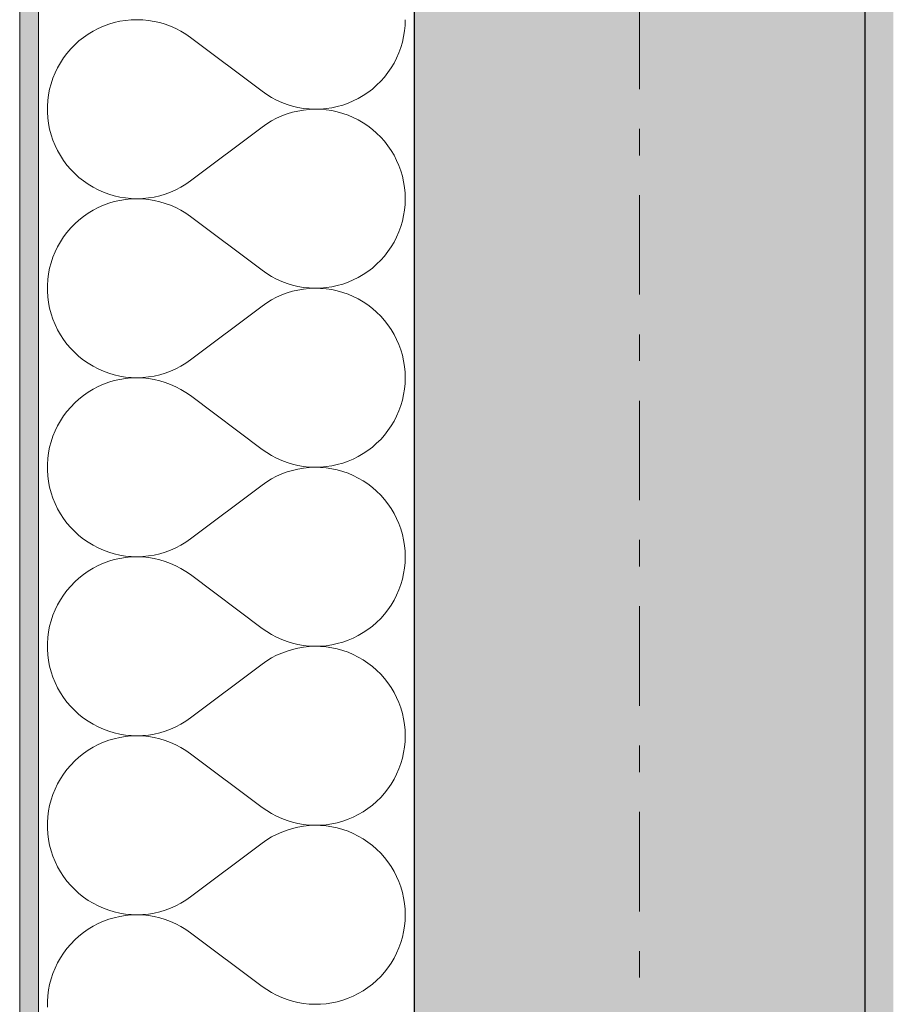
# Model space of a CAD drawing. Extents: x 100 to 2982, y 37 to 2050.
# Tile 33 of 135: x 620 to 666, y 1027 to 1079. Entities that reach past the tile are written whole.
import ezdxf
from ezdxf.xclip import XClip

# ---------------------------------------------------------------- set-up
doc = ezdxf.new("R2010")
doc.units = 0
doc.header["$MEASUREMENT"] = 0
doc.header["$XCLIPFRAME"] = 0
doc.linetypes.add('Przerywana podwójnie', pattern=[54.680554, 26.458333, -10.583333, 7.055556, -10.583333])
for name, color, linetype in [('410-K Osie', 7, 'Continuous'), ('420-K Ściany', 7, 'Continuous'), ('820-G Rysunki Obrazki', 7, 'Continuous')]:
    doc.layers.add(name, color=color, linetype=linetype)
pattern_1 = [(0, (-18316.349, -206.5255), (0, 8.660254), [0, -5]), (0, (-18313.849, -202.195), (0, 8.660254), [0, -5])]

# ---------------------------------------------------------------- blocks, each defined once
blk = doc.blocks.new('*X17')
at = {"layer": '420-K Ściany', "color": 174, "linetype": 'Continuous', "lineweight": 5, "ltscale": 0.2}
for p, q in [((625.137, 1079.102), (624.839, 1079.035)), ((625.438, 1079.151), (625.137, 1079.102)), ((625.743, 1079.179), (625.438, 1079.151)), ((626.048, 1079.189), (625.743, 1079.179)), ((626.353, 1079.178), (626.048, 1079.189)), ((626.658, 1079.149), (626.353, 1079.178)), ((626.959, 1079.099), (626.658, 1079.149)), ((627.257, 1079.031), (626.959, 1079.099)), ((640.316, 1078.888), (640.326, 1079.189)), ((623.708, 1078.579), (623.446, 1078.421)), ((623.979, 1078.72), (623.708, 1078.579)), ((624.259, 1078.843), (623.979, 1078.72)), ((624.546, 1078.948), (624.259, 1078.843)), ((624.839, 1079.035), (624.546, 1078.948)), ((627.55, 1078.943), (627.257, 1079.031)), ((627.836, 1078.837), (627.55, 1078.943)), ((628.115, 1078.713), (627.836, 1078.837)), ((628.386, 1078.571), (628.115, 1078.713)), ((628.647, 1078.412), (628.386, 1078.571)), ((640.24, 1078.29), (640.288, 1078.588)), ((640.288, 1078.588), (640.316, 1078.888)), ((622.957, 1078.056), (622.73, 1077.85)), ((623.196, 1078.246), (622.957, 1078.056)), ((623.446, 1078.421), (623.196, 1078.246)), ((628.897, 1078.236), (628.647, 1078.412)), ((628.897, 1078.236), (632.707, 1075.379)), ((640.174, 1077.997), (640.24, 1078.29)), ((622.517, 1077.631), (622.319, 1077.399)), ((622.73, 1077.85), (622.517, 1077.631)), ((639.987, 1077.424), (640.089, 1077.707)), ((640.089, 1077.707), (640.174, 1077.997)), ((622.136, 1077.154), (621.969, 1076.898)), ((622.319, 1077.399), (622.136, 1077.154)), ((639.729, 1076.88), (639.866, 1077.148)), ((639.866, 1077.148), (639.987, 1077.424)), ((621.819, 1076.632), (621.687, 1076.356)), ((621.969, 1076.898), (621.819, 1076.632)), ((639.404, 1076.373), (639.574, 1076.622)), ((639.574, 1076.622), (639.729, 1076.88)), ((621.572, 1076.073), (621.475, 1075.783)), ((621.687, 1076.356), (621.572, 1076.073)), ((638.804, 1075.699), (639.018, 1075.911)), ((639.018, 1075.911), (639.218, 1076.136)), ((639.218, 1076.136), (639.404, 1076.373)), ((621.398, 1075.488), (621.339, 1075.188)), ((621.475, 1075.783), (621.398, 1075.488)), ((638.338, 1075.318), (638.577, 1075.501)), ((638.577, 1075.501), (638.804, 1075.699)), ((621.3, 1074.885), (621.281, 1074.58)), ((621.339, 1075.188), (621.3, 1074.885)), ((632.707, 1075.379), (632.953, 1075.206)), ((632.953, 1075.206), (633.21, 1075.049)), ((633.21, 1075.049), (633.477, 1074.909)), ((633.477, 1074.909), (633.752, 1074.785)), ((637.28, 1074.747), (637.558, 1074.864)), ((637.558, 1074.864), (637.827, 1074.999)), ((637.827, 1074.999), (638.087, 1075.151)), ((638.087, 1075.151), (638.338, 1075.318)), ((621.281, 1074.58), (621.281, 1074.274)), ((633.752, 1074.785), (634.034, 1074.679)), ((634.034, 1074.679), (634.322, 1074.592)), ((634.322, 1074.592), (634.615, 1074.522)), ((634.615, 1074.522), (634.912, 1074.472)), ((634.912, 1074.382), (634.615, 1074.331)), ((634.912, 1074.472), (635.211, 1074.44)), ((635.211, 1074.414), (634.912, 1074.382)), ((635.211, 1074.44), (635.512, 1074.427)), ((635.512, 1074.427), (635.211, 1074.414)), ((635.512, 1074.427), (635.813, 1074.433)), ((635.813, 1074.42), (635.512, 1074.427)), ((635.813, 1074.433), (636.114, 1074.459)), ((636.114, 1074.395), (635.813, 1074.42)), ((636.114, 1074.459), (636.411, 1074.503)), ((636.411, 1074.351), (636.114, 1074.395)), ((636.411, 1074.503), (636.706, 1074.566)), ((636.706, 1074.288), (636.411, 1074.351)), ((636.706, 1074.566), (636.996, 1074.647)), ((636.996, 1074.647), (637.28, 1074.747)), ((621.281, 1074.274), (621.3, 1073.969)), ((621.3, 1073.969), (621.339, 1073.666)), ((633.477, 1073.945), (633.21, 1073.805)), ((633.752, 1074.069), (633.477, 1073.945)), ((634.034, 1074.174), (633.752, 1074.069)), ((634.322, 1074.262), (634.034, 1074.174)), ((634.615, 1074.331), (634.322, 1074.262)), ((636.996, 1074.206), (636.706, 1074.288)), ((637.28, 1074.107), (636.996, 1074.206)), ((637.558, 1073.989), (637.28, 1074.107)), ((637.827, 1073.855), (637.558, 1073.989)), ((638.087, 1073.703), (637.827, 1073.855)), ((621.339, 1073.666), (621.398, 1073.366)), ((621.398, 1073.366), (621.475, 1073.071)), ((628.897, 1070.617), (632.707, 1073.474)), ((632.953, 1073.648), (632.707, 1073.474)), ((633.21, 1073.805), (632.953, 1073.648)), ((638.338, 1073.536), (638.087, 1073.703)), ((638.577, 1073.352), (638.338, 1073.536)), ((638.804, 1073.155), (638.577, 1073.352)), ((621.475, 1073.071), (621.572, 1072.781)), ((621.572, 1072.781), (621.687, 1072.497)), ((639.018, 1072.943), (638.804, 1073.155)), ((639.218, 1072.718), (639.018, 1072.943)), ((621.687, 1072.497), (621.819, 1072.222)), ((639.404, 1072.481), (639.218, 1072.718)), ((639.574, 1072.232), (639.404, 1072.481)), ((621.819, 1072.222), (621.969, 1071.956)), ((621.969, 1071.956), (622.136, 1071.7)), ((639.729, 1071.974), (639.574, 1072.232)), ((639.866, 1071.706), (639.729, 1071.974)), ((622.136, 1071.7), (622.319, 1071.455)), ((622.319, 1071.455), (622.517, 1071.223)), ((622.517, 1071.223), (622.73, 1071.003)), ((639.987, 1071.429), (639.866, 1071.706)), ((640.089, 1071.146), (639.987, 1071.429)), ((622.73, 1071.003), (622.957, 1070.798)), ((622.957, 1070.798), (623.196, 1070.608)), ((640.174, 1070.857), (640.089, 1071.146)), ((640.24, 1070.563), (640.174, 1070.857)), ((623.196, 1070.608), (623.446, 1070.433)), ((623.446, 1070.433), (623.708, 1070.275)), ((623.708, 1070.275), (623.979, 1070.134)), ((628.115, 1070.141), (628.386, 1070.283)), ((628.386, 1070.283), (628.647, 1070.442)), ((628.647, 1070.442), (628.897, 1070.617)), ((640.288, 1070.266), (640.24, 1070.563)), ((640.316, 1069.966), (640.288, 1070.266)), ((623.979, 1070.134), (624.259, 1070.011)), ((624.259, 1070.011), (624.546, 1069.906)), ((624.546, 1069.906), (624.839, 1069.819)), ((624.839, 1069.819), (625.137, 1069.751)), ((625.137, 1069.751), (625.438, 1069.703)), ((625.438, 1069.627), (625.137, 1069.578)), ((625.438, 1069.703), (625.743, 1069.674)), ((625.743, 1069.656), (625.438, 1069.627)), ((625.743, 1069.674), (626.048, 1069.665)), ((626.048, 1069.665), (625.743, 1069.656)), ((626.048, 1069.665), (626.353, 1069.675)), ((626.353, 1069.655), (626.048, 1069.665)), ((626.353, 1069.675), (626.658, 1069.705)), ((626.658, 1069.625), (626.353, 1069.655)), ((626.658, 1069.705), (626.959, 1069.755)), ((626.959, 1069.575), (626.658, 1069.625)), ((626.959, 1069.755), (627.257, 1069.823)), ((627.257, 1069.823), (627.55, 1069.911)), ((627.55, 1069.911), (627.836, 1070.017)), ((627.836, 1070.017), (628.115, 1070.141)), ((640.326, 1069.665), (640.316, 1069.966)), ((640.316, 1069.364), (640.326, 1069.665)), ((623.979, 1069.196), (623.708, 1069.055)), ((624.259, 1069.319), (623.979, 1069.196)), ((624.546, 1069.424), (624.259, 1069.319)), ((624.839, 1069.511), (624.546, 1069.424)), ((625.137, 1069.578), (624.839, 1069.511)), ((627.257, 1069.507), (626.959, 1069.575)), ((627.55, 1069.419), (627.257, 1069.507)), ((627.836, 1069.313), (627.55, 1069.419)), ((628.115, 1069.189), (627.836, 1069.313)), ((628.386, 1069.047), (628.115, 1069.189)), ((640.288, 1069.064), (640.316, 1069.364)), ((623.196, 1068.722), (622.957, 1068.532)), ((623.446, 1068.897), (623.196, 1068.722)), ((623.708, 1069.055), (623.446, 1068.897)), ((628.647, 1068.888), (628.386, 1069.047)), ((628.897, 1068.713), (628.647, 1068.888)), ((628.897, 1068.713), (632.707, 1065.855)), ((640.174, 1068.473), (640.24, 1068.767)), ((640.24, 1068.767), (640.288, 1069.064)), ((622.517, 1068.107), (622.319, 1067.875)), ((622.73, 1068.327), (622.517, 1068.107)), ((622.957, 1068.532), (622.73, 1068.327)), ((639.987, 1067.9), (640.089, 1068.184)), ((640.089, 1068.184), (640.174, 1068.473)), ((622.136, 1067.63), (621.969, 1067.374)), ((622.319, 1067.875), (622.136, 1067.63)), ((639.729, 1067.356), (639.866, 1067.624)), ((639.866, 1067.624), (639.987, 1067.9)), ((621.819, 1067.108), (621.687, 1066.833)), ((621.969, 1067.374), (621.819, 1067.108)), ((639.404, 1066.849), (639.574, 1067.098)), ((639.574, 1067.098), (639.729, 1067.356)), ((621.572, 1066.549), (621.475, 1066.259)), ((621.687, 1066.833), (621.572, 1066.549)), ((639.018, 1066.387), (639.218, 1066.612)), ((639.218, 1066.612), (639.404, 1066.849)), ((621.398, 1065.964), (621.339, 1065.664)), ((621.475, 1066.259), (621.398, 1065.964)), ((638.338, 1065.794), (638.577, 1065.977)), ((638.577, 1065.977), (638.804, 1066.175)), ((638.804, 1066.175), (639.018, 1066.387)), ((621.339, 1065.664), (621.3, 1065.361)), ((632.707, 1065.855), (632.953, 1065.682)), ((632.953, 1065.682), (633.21, 1065.525)), ((633.21, 1065.525), (633.477, 1065.385)), ((637.558, 1065.341), (637.827, 1065.475)), ((637.827, 1065.475), (638.087, 1065.627)), ((638.087, 1065.627), (638.338, 1065.794)), ((621.3, 1065.361), (621.281, 1065.056)), ((621.281, 1065.056), (621.281, 1064.75)), ((633.477, 1065.385), (633.752, 1065.261)), ((633.752, 1065.261), (634.034, 1065.156)), ((634.034, 1065.156), (634.322, 1065.068)), ((634.322, 1065.068), (634.615, 1064.999)), ((634.615, 1064.999), (634.912, 1064.948)), ((634.912, 1064.948), (635.211, 1064.916)), ((635.211, 1064.916), (635.512, 1064.903)), ((635.512, 1064.903), (635.813, 1064.91)), ((635.813, 1064.91), (636.114, 1064.935)), ((636.114, 1064.935), (636.411, 1064.979)), ((636.411, 1064.979), (636.706, 1065.042)), ((636.706, 1065.042), (636.996, 1065.124)), ((636.996, 1065.124), (637.28, 1065.223)), ((637.28, 1065.223), (637.558, 1065.341)), ((621.281, 1064.75), (621.3, 1064.445)), ((621.3, 1064.445), (621.339, 1064.142)), ((633.477, 1064.421), (633.21, 1064.281)), ((633.752, 1064.545), (633.477, 1064.421)), ((634.034, 1064.65), (633.752, 1064.545)), ((634.322, 1064.738), (634.034, 1064.65)), ((634.615, 1064.808), (634.322, 1064.738)), ((634.912, 1064.858), (634.615, 1064.808)), ((635.211, 1064.89), (634.912, 1064.858)), ((635.512, 1064.903), (635.211, 1064.89)), ((635.813, 1064.897), (635.512, 1064.903)), ((636.114, 1064.871), (635.813, 1064.897)), ((636.411, 1064.827), (636.114, 1064.871)), ((636.706, 1064.764), (636.411, 1064.827)), ((636.996, 1064.683), (636.706, 1064.764)), ((637.28, 1064.583), (636.996, 1064.683)), ((637.558, 1064.466), (637.28, 1064.583)), ((637.827, 1064.331), (637.558, 1064.466)), ((621.339, 1064.142), (621.398, 1063.842)), ((628.897, 1061.094), (632.707, 1063.951)), ((632.953, 1064.124), (632.707, 1063.951)), ((633.21, 1064.281), (632.953, 1064.124)), ((638.087, 1064.179), (637.827, 1064.331)), ((638.338, 1064.012), (638.087, 1064.179)), ((638.577, 1063.829), (638.338, 1064.012)), ((621.398, 1063.842), (621.475, 1063.547)), ((621.475, 1063.547), (621.572, 1063.257)), ((638.804, 1063.631), (638.577, 1063.829)), ((639.018, 1063.419), (638.804, 1063.631)), ((639.218, 1063.194), (639.018, 1063.419)), ((621.572, 1063.257), (621.687, 1062.974)), ((621.687, 1062.974), (621.819, 1062.698)), ((639.404, 1062.957), (639.218, 1063.194)), ((639.574, 1062.708), (639.404, 1062.957)), ((621.819, 1062.698), (621.969, 1062.432)), ((621.969, 1062.432), (622.136, 1062.176)), ((639.729, 1062.45), (639.574, 1062.708)), ((639.866, 1062.182), (639.729, 1062.45)), ((622.136, 1062.176), (622.319, 1061.931)), ((622.319, 1061.931), (622.517, 1061.699)), ((639.987, 1061.906), (639.866, 1062.182)), ((640.089, 1061.622), (639.987, 1061.906)), ((622.517, 1061.699), (622.73, 1061.48)), ((622.73, 1061.48), (622.957, 1061.274)), ((622.957, 1061.274), (623.196, 1061.084)), ((640.174, 1061.333), (640.089, 1061.622)), ((640.24, 1061.04), (640.174, 1061.333)), ((623.196, 1061.084), (623.446, 1060.909)), ((623.446, 1060.909), (623.708, 1060.751)), ((623.708, 1060.751), (623.979, 1060.61)), ((628.115, 1060.617), (628.386, 1060.759)), ((628.386, 1060.759), (628.647, 1060.918)), ((628.647, 1060.918), (628.897, 1061.094)), ((640.288, 1060.742), (640.24, 1061.04)), ((640.316, 1060.442), (640.288, 1060.742)), ((623.979, 1060.61), (624.259, 1060.487)), ((624.259, 1060.487), (624.546, 1060.382)), ((624.546, 1060.382), (624.839, 1060.295)), ((624.839, 1060.295), (625.137, 1060.228)), ((625.137, 1060.228), (625.438, 1060.179)), ((626.658, 1060.181), (626.959, 1060.231)), ((626.959, 1060.231), (627.257, 1060.299)), ((627.257, 1060.299), (627.55, 1060.387)), ((627.55, 1060.387), (627.836, 1060.493)), ((627.836, 1060.493), (628.115, 1060.617)), ((640.326, 1060.141), (640.316, 1060.442)), ((623.979, 1059.672), (623.708, 1059.531)), ((624.259, 1059.795), (623.979, 1059.672)), ((624.546, 1059.901), (624.259, 1059.795)), ((624.839, 1059.987), (624.546, 1059.901)), ((625.137, 1060.055), (624.839, 1059.987)), ((625.438, 1060.103), (625.137, 1060.055)), ((625.438, 1060.179), (625.743, 1060.15)), ((625.743, 1060.132), (625.438, 1060.103)), ((625.743, 1060.15), (626.048, 1060.141)), ((626.048, 1060.141), (625.743, 1060.132)), ((626.048, 1060.141), (626.353, 1060.151)), ((626.353, 1060.131), (626.048, 1060.141)), ((626.353, 1060.151), (626.658, 1060.181)), ((626.658, 1060.101), (626.353, 1060.131)), ((626.959, 1060.052), (626.658, 1060.101)), ((627.257, 1059.983), (626.959, 1060.052)), ((627.55, 1059.896), (627.257, 1059.983)), ((627.836, 1059.789), (627.55, 1059.896)), ((628.115, 1059.665), (627.836, 1059.789)), ((640.288, 1059.54), (640.316, 1059.84)), ((640.316, 1059.84), (640.326, 1060.141)), ((623.196, 1059.198), (622.957, 1059.008)), ((623.446, 1059.373), (623.196, 1059.198)), ((623.708, 1059.531), (623.446, 1059.373)), ((628.386, 1059.523), (628.115, 1059.665)), ((628.647, 1059.364), (628.386, 1059.523)), ((628.897, 1059.189), (628.647, 1059.364)), ((628.897, 1059.189), (632.707, 1056.332)), ((640.174, 1058.949), (640.24, 1059.243)), ((640.24, 1059.243), (640.288, 1059.54)), ((622.73, 1058.803), (622.517, 1058.583)), ((622.957, 1059.008), (622.73, 1058.803)), ((639.987, 1058.377), (640.089, 1058.66)), ((640.089, 1058.66), (640.174, 1058.949)), ((622.136, 1058.106), (621.969, 1057.85)), ((622.319, 1058.351), (622.136, 1058.106)), ((622.517, 1058.583), (622.319, 1058.351)), ((639.729, 1057.833), (639.866, 1058.101)), ((639.866, 1058.101), (639.987, 1058.377)), ((621.819, 1057.584), (621.687, 1057.309)), ((621.969, 1057.85), (621.819, 1057.584)), ((639.404, 1057.326), (639.574, 1057.574)), ((639.574, 1057.574), (639.729, 1057.833)), ((621.687, 1057.309), (621.572, 1057.026)), ((639.018, 1056.863), (639.218, 1057.088)), ((639.218, 1057.088), (639.404, 1057.326)), ((621.475, 1056.736), (621.398, 1056.44)), ((621.572, 1057.026), (621.475, 1056.736)), ((638.577, 1056.454), (638.804, 1056.652)), ((638.804, 1056.652), (639.018, 1056.863)), ((621.339, 1056.14), (621.3, 1055.837)), ((621.398, 1056.44), (621.339, 1056.14)), ((632.707, 1056.332), (632.953, 1056.159)), ((632.953, 1056.159), (633.21, 1056.002)), ((633.21, 1056.002), (633.477, 1055.861)), ((637.827, 1055.951), (638.087, 1056.103)), ((638.087, 1056.103), (638.338, 1056.271)), ((638.338, 1056.271), (638.577, 1056.454)), ((621.3, 1055.837), (621.281, 1055.532)), ((621.281, 1055.532), (621.281, 1055.226)), ((633.477, 1055.861), (633.752, 1055.738)), ((633.752, 1055.738), (634.034, 1055.632)), ((634.034, 1055.632), (634.322, 1055.544)), ((634.322, 1055.544), (634.615, 1055.475)), ((636.411, 1055.455), (636.706, 1055.518)), ((636.706, 1055.518), (636.996, 1055.6)), ((636.996, 1055.6), (637.28, 1055.699)), ((637.28, 1055.699), (637.558, 1055.817)), ((637.558, 1055.817), (637.827, 1055.951)), ((621.281, 1055.226), (621.3, 1054.922)), ((633.752, 1055.021), (633.477, 1054.897)), ((634.034, 1055.127), (633.752, 1055.021)), ((634.322, 1055.214), (634.034, 1055.127)), ((634.615, 1055.284), (634.322, 1055.214)), ((634.615, 1055.475), (634.912, 1055.424)), ((634.912, 1055.334), (634.615, 1055.284)), ((634.912, 1055.424), (635.211, 1055.392)), ((635.211, 1055.366), (634.912, 1055.334)), ((635.211, 1055.392), (635.512, 1055.38)), ((635.512, 1055.379), (635.211, 1055.366)), ((635.512, 1055.38), (635.813, 1055.386)), ((635.813, 1055.373), (635.512, 1055.379)), ((635.813, 1055.386), (636.114, 1055.411)), ((636.114, 1055.347), (635.813, 1055.373)), ((636.114, 1055.411), (636.411, 1055.455)), ((636.411, 1055.303), (636.114, 1055.347)), ((636.706, 1055.24), (636.411, 1055.303)), ((636.996, 1055.159), (636.706, 1055.24)), ((637.28, 1055.059), (636.996, 1055.159)), ((637.558, 1054.942), (637.28, 1055.059)), ((621.3, 1054.922), (621.339, 1054.618)), ((621.339, 1054.618), (621.398, 1054.319)), ((632.953, 1054.6), (632.707, 1054.427)), ((633.21, 1054.757), (632.953, 1054.6)), ((633.477, 1054.897), (633.21, 1054.757)), ((637.827, 1054.807), (637.558, 1054.942)), ((638.087, 1054.656), (637.827, 1054.807)), ((638.338, 1054.488), (638.087, 1054.656)), ((638.577, 1054.305), (638.338, 1054.488)), ((621.398, 1054.319), (621.475, 1054.023)), ((621.475, 1054.023), (621.572, 1053.733)), ((628.897, 1051.57), (632.707, 1054.427)), ((638.804, 1054.107), (638.577, 1054.305)), ((639.018, 1053.895), (638.804, 1054.107)), ((621.572, 1053.733), (621.687, 1053.45)), ((621.687, 1053.45), (621.819, 1053.175)), ((639.218, 1053.67), (639.018, 1053.895)), ((639.404, 1053.433), (639.218, 1053.67)), ((639.574, 1053.185), (639.404, 1053.433)), ((621.819, 1053.175), (621.969, 1052.908)), ((621.969, 1052.908), (622.136, 1052.652)), ((639.729, 1052.926), (639.574, 1053.185)), ((639.866, 1052.658), (639.729, 1052.926)), ((622.136, 1052.652), (622.319, 1052.408)), ((622.319, 1052.408), (622.517, 1052.175)), ((639.987, 1052.382), (639.866, 1052.658)), ((640.089, 1052.099), (639.987, 1052.382)), ((622.517, 1052.175), (622.73, 1051.956)), ((622.73, 1051.956), (622.957, 1051.75)), ((640.174, 1051.81), (640.089, 1052.099)), ((640.24, 1051.516), (640.174, 1051.81)), ((622.957, 1051.75), (623.196, 1051.56)), ((623.196, 1051.56), (623.446, 1051.386)), ((623.446, 1051.386), (623.708, 1051.227)), ((628.386, 1051.235), (628.647, 1051.394)), ((628.647, 1051.394), (628.897, 1051.57)), ((640.288, 1051.218), (640.24, 1051.516)), ((623.708, 1051.227), (623.979, 1051.086)), ((623.979, 1051.086), (624.259, 1050.963)), ((624.259, 1050.963), (624.546, 1050.858)), ((624.546, 1050.858), (624.839, 1050.771)), ((624.839, 1050.771), (625.137, 1050.704)), ((626.959, 1050.707), (627.257, 1050.775)), ((627.257, 1050.775), (627.55, 1050.863)), ((627.55, 1050.863), (627.836, 1050.969)), ((627.836, 1050.969), (628.115, 1051.093)), ((628.115, 1051.093), (628.386, 1051.235)), ((640.316, 1050.918), (640.288, 1051.218)), ((640.326, 1050.617), (640.316, 1050.918)), ((624.259, 1050.272), (623.979, 1050.148)), ((624.546, 1050.377), (624.259, 1050.272)), ((624.839, 1050.463), (624.546, 1050.377)), ((625.137, 1050.531), (624.839, 1050.463)), ((625.137, 1050.704), (625.438, 1050.656)), ((625.438, 1050.579), (625.137, 1050.531)), ((625.438, 1050.656), (625.743, 1050.627)), ((625.743, 1050.608), (625.438, 1050.579)), ((625.743, 1050.627), (626.048, 1050.617)), ((626.048, 1050.617), (625.743, 1050.608)), ((626.048, 1050.617), (626.353, 1050.628)), ((626.353, 1050.607), (626.048, 1050.617)), ((626.353, 1050.628), (626.658, 1050.658)), ((626.658, 1050.577), (626.353, 1050.607)), ((626.658, 1050.658), (626.959, 1050.707)), ((626.959, 1050.528), (626.658, 1050.577)), ((627.257, 1050.459), (626.959, 1050.528)), ((627.55, 1050.372), (627.257, 1050.459)), ((627.836, 1050.266), (627.55, 1050.372)), ((628.115, 1050.141), (627.836, 1050.266)), ((640.288, 1050.016), (640.316, 1050.316)), ((640.316, 1050.316), (640.326, 1050.617)), ((623.446, 1049.849), (623.196, 1049.675)), ((623.708, 1050.007), (623.446, 1049.849)), ((623.979, 1050.148), (623.708, 1050.007)), ((628.386, 1049.999), (628.115, 1050.141)), ((628.647, 1049.84), (628.386, 1049.999)), ((628.897, 1049.665), (628.647, 1049.84)), ((640.174, 1049.425), (640.24, 1049.719)), ((640.24, 1049.719), (640.288, 1050.016)), ((622.73, 1049.279), (622.517, 1049.06)), ((622.957, 1049.484), (622.73, 1049.279)), ((623.196, 1049.675), (622.957, 1049.484)), ((628.897, 1049.665), (632.707, 1046.808)), ((640.089, 1049.136), (640.174, 1049.425)), ((622.319, 1048.827), (622.136, 1048.582)), ((622.517, 1049.06), (622.319, 1048.827)), ((639.866, 1048.577), (639.987, 1048.853)), ((639.987, 1048.853), (640.089, 1049.136)), ((621.969, 1048.326), (621.819, 1048.06)), ((622.136, 1048.582), (621.969, 1048.326)), ((639.574, 1048.05), (639.729, 1048.309)), ((639.729, 1048.309), (639.866, 1048.577)), ((621.687, 1047.785), (621.572, 1047.502)), ((621.819, 1048.06), (621.687, 1047.785)), ((639.218, 1047.565), (639.404, 1047.802)), ((639.404, 1047.802), (639.574, 1048.05)), ((621.475, 1047.212), (621.398, 1046.916)), ((621.572, 1047.502), (621.475, 1047.212)), ((638.577, 1046.93), (638.804, 1047.128)), ((638.804, 1047.128), (639.018, 1047.34)), ((639.018, 1047.34), (639.218, 1047.565)), ((621.339, 1046.616), (621.3, 1046.313)), ((621.398, 1046.916), (621.339, 1046.616)), ((632.707, 1046.808), (632.953, 1046.635)), ((632.953, 1046.635), (633.21, 1046.478)), ((637.827, 1046.428), (638.087, 1046.579)), ((638.087, 1046.579), (638.338, 1046.747)), ((638.338, 1046.747), (638.577, 1046.93)), ((621.3, 1046.313), (621.281, 1046.008)), ((633.21, 1046.478), (633.477, 1046.337)), ((633.477, 1046.337), (633.752, 1046.214)), ((633.752, 1046.214), (634.034, 1046.108)), ((634.034, 1046.108), (634.322, 1046.02)), ((636.706, 1045.994), (636.996, 1046.076)), ((636.996, 1046.076), (637.28, 1046.176)), ((637.28, 1046.176), (637.558, 1046.293)), ((637.558, 1046.293), (637.827, 1046.428)), ((621.281, 1046.008), (621.281, 1045.703)), ((621.281, 1045.703), (621.3, 1045.398)), ((634.034, 1045.603), (633.752, 1045.497)), ((634.322, 1045.691), (634.034, 1045.603)), ((634.322, 1046.02), (634.615, 1045.951)), ((634.615, 1045.76), (634.322, 1045.691)), ((634.615, 1045.951), (634.912, 1045.9)), ((634.912, 1045.811), (634.615, 1045.76)), ((634.912, 1045.9), (635.211, 1045.869)), ((635.211, 1045.842), (634.912, 1045.811)), ((635.211, 1045.869), (635.512, 1045.856)), ((635.512, 1045.855), (635.211, 1045.842)), ((635.512, 1045.856), (635.813, 1045.862)), ((635.813, 1045.849), (635.512, 1045.855)), ((635.813, 1045.862), (636.114, 1045.887)), ((636.114, 1045.824), (635.813, 1045.849)), ((636.114, 1045.887), (636.411, 1045.931)), ((636.411, 1045.779), (636.114, 1045.824)), ((636.411, 1045.931), (636.706, 1045.994)), ((636.706, 1045.716), (636.411, 1045.779)), ((636.996, 1045.635), (636.706, 1045.716)), ((637.28, 1045.535), (636.996, 1045.635)), ((637.558, 1045.418), (637.28, 1045.535)), ((621.3, 1045.398), (621.339, 1045.095)), ((621.339, 1045.095), (621.398, 1044.795)), ((632.953, 1045.076), (632.707, 1044.903)), ((633.21, 1045.233), (632.953, 1045.076)), ((633.477, 1045.374), (633.21, 1045.233)), ((633.752, 1045.497), (633.477, 1045.374)), ((637.827, 1045.283), (637.558, 1045.418)), ((638.087, 1045.132), (637.827, 1045.283)), ((638.338, 1044.964), (638.087, 1045.132)), ((621.398, 1044.795), (621.475, 1044.499)), ((621.475, 1044.499), (621.572, 1044.209)), ((628.897, 1042.046), (632.707, 1044.903)), ((638.577, 1044.781), (638.338, 1044.964)), ((638.804, 1044.583), (638.577, 1044.781)), ((639.018, 1044.371), (638.804, 1044.583)), ((621.572, 1044.209), (621.687, 1043.926)), ((639.218, 1044.146), (639.018, 1044.371)), ((639.404, 1043.909), (639.218, 1044.146)), ((621.687, 1043.926), (621.819, 1043.651)), ((621.819, 1043.651), (621.969, 1043.385)), ((639.574, 1043.661), (639.404, 1043.909)), ((639.729, 1043.402), (639.574, 1043.661)), ((621.969, 1043.385), (622.136, 1043.129)), ((622.136, 1043.129), (622.319, 1042.884)), ((639.866, 1043.134), (639.729, 1043.402)), ((639.987, 1042.858), (639.866, 1043.134)), ((622.319, 1042.884), (622.517, 1042.651)), ((622.517, 1042.651), (622.73, 1042.432)), ((622.73, 1042.432), (622.957, 1042.227)), ((640.089, 1042.575), (639.987, 1042.858)), ((640.174, 1042.286), (640.089, 1042.575)), ((622.957, 1042.227), (623.196, 1042.036)), ((623.196, 1042.036), (623.446, 1041.862)), ((623.446, 1041.862), (623.708, 1041.704)), ((628.386, 1041.712), (628.647, 1041.871)), ((628.647, 1041.871), (628.897, 1042.046)), ((640.24, 1041.992), (640.174, 1042.286)), ((640.288, 1041.694), (640.24, 1041.992)), ((623.708, 1041.704), (623.979, 1041.563)), ((623.979, 1041.563), (624.259, 1041.439)), ((624.259, 1041.439), (624.546, 1041.334)), ((624.546, 1041.334), (624.839, 1041.248)), ((627.257, 1041.252), (627.55, 1041.339)), ((627.55, 1041.339), (627.836, 1041.445)), ((627.836, 1041.445), (628.115, 1041.57)), ((628.115, 1041.57), (628.386, 1041.712)), ((640.316, 1041.395), (640.288, 1041.694)), ((640.326, 1041.094), (640.316, 1041.395)), ((624.546, 1040.853), (624.259, 1040.748)), ((624.839, 1040.939), (624.546, 1040.853)), ((624.839, 1041.248), (625.137, 1041.18)), ((625.137, 1041.007), (624.839, 1040.939)), ((625.137, 1041.18), (625.438, 1041.132)), ((625.438, 1041.055), (625.137, 1041.007)), ((625.438, 1041.132), (625.743, 1041.103)), ((625.743, 1041.084), (625.438, 1041.055)), ((625.743, 1041.103), (626.048, 1041.094)), ((626.048, 1041.094), (625.743, 1041.084)), ((626.048, 1041.094), (626.353, 1041.104)), ((626.353, 1041.083), (626.048, 1041.094)), ((626.353, 1041.104), (626.658, 1041.134)), ((626.658, 1041.053), (626.353, 1041.083)), ((626.658, 1041.134), (626.959, 1041.183)), ((626.959, 1041.004), (626.658, 1041.053)), ((626.959, 1041.183), (627.257, 1041.252)), ((627.257, 1040.935), (626.959, 1041.004)), ((627.55, 1040.848), (627.257, 1040.935)), ((627.836, 1040.742), (627.55, 1040.848)), ((640.316, 1040.792), (640.326, 1041.094)), ((623.446, 1040.325), (623.196, 1040.151)), ((623.708, 1040.483), (623.446, 1040.325)), ((623.979, 1040.624), (623.708, 1040.483)), ((624.259, 1040.748), (623.979, 1040.624)), ((628.115, 1040.618), (627.836, 1040.742)), ((628.386, 1040.476), (628.115, 1040.618)), ((628.647, 1040.317), (628.386, 1040.476)), ((628.897, 1040.141), (628.647, 1040.317)), ((640.24, 1040.195), (640.288, 1040.493)), ((640.288, 1040.493), (640.316, 1040.792)), ((622.957, 1039.96), (622.73, 1039.755)), ((623.196, 1040.151), (622.957, 1039.96)), ((628.897, 1040.141), (632.707, 1037.284)), ((640.089, 1039.612), (640.174, 1039.901)), ((640.174, 1039.901), (640.24, 1040.195)), ((622.319, 1039.303), (622.136, 1039.059)), ((622.517, 1039.536), (622.319, 1039.303)), ((622.73, 1039.755), (622.517, 1039.536)), ((639.866, 1039.053), (639.987, 1039.329)), ((639.987, 1039.329), (640.089, 1039.612)), ((621.969, 1038.803), (621.819, 1038.536)), ((622.136, 1039.059), (621.969, 1038.803)), ((639.574, 1038.526), (639.729, 1038.785)), ((639.729, 1038.785), (639.866, 1039.053)), ((621.687, 1038.261), (621.572, 1037.978)), ((621.819, 1038.536), (621.687, 1038.261)), ((639.218, 1038.041), (639.404, 1038.278)), ((639.404, 1038.278), (639.574, 1038.526)), ((621.475, 1037.688), (621.398, 1037.392)), ((621.572, 1037.978), (621.475, 1037.688)), ((638.804, 1037.604), (639.018, 1037.816)), ((639.018, 1037.816), (639.218, 1038.041)), ((621.398, 1037.392), (621.339, 1037.092)), ((632.707, 1037.284), (632.953, 1037.111)), ((638.087, 1037.055), (638.338, 1037.223)), ((638.338, 1037.223), (638.577, 1037.406)), ((638.577, 1037.406), (638.804, 1037.604)), ((621.3, 1036.789), (621.281, 1036.484)), ((621.339, 1037.092), (621.3, 1036.789)), ((632.953, 1037.111), (633.21, 1036.954)), ((633.21, 1036.954), (633.477, 1036.813)), ((633.477, 1036.813), (633.752, 1036.69)), ((633.752, 1036.69), (634.034, 1036.584)), ((636.996, 1036.552), (637.28, 1036.652)), ((637.28, 1036.652), (637.558, 1036.769)), ((637.558, 1036.769), (637.827, 1036.904)), ((637.827, 1036.904), (638.087, 1037.055)), ((621.281, 1036.484), (621.281, 1036.179)), ((621.281, 1036.179), (621.3, 1035.874)), ((634.034, 1036.584), (634.322, 1036.497)), ((634.322, 1036.167), (634.034, 1036.079)), ((634.322, 1036.497), (634.615, 1036.427)), ((634.615, 1036.236), (634.322, 1036.167)), ((634.615, 1036.427), (634.912, 1036.377)), ((634.912, 1036.287), (634.615, 1036.236)), ((634.912, 1036.377), (635.211, 1036.345)), ((635.211, 1036.319), (634.912, 1036.287)), ((635.211, 1036.345), (635.512, 1036.332)), ((635.512, 1036.331), (635.211, 1036.319)), ((635.512, 1036.332), (635.813, 1036.338)), ((635.813, 1036.325), (635.512, 1036.331)), ((635.813, 1036.338), (636.114, 1036.363)), ((636.114, 1036.3), (635.813, 1036.325)), ((636.114, 1036.363), (636.411, 1036.408)), ((636.411, 1036.256), (636.114, 1036.3)), ((636.411, 1036.408), (636.706, 1036.471)), ((636.706, 1036.193), (636.411, 1036.256)), ((636.706, 1036.471), (636.996, 1036.552)), ((636.996, 1036.111), (636.706, 1036.193)), ((637.28, 1036.012), (636.996, 1036.111)), ((621.3, 1035.874), (621.339, 1035.571)), ((633.21, 1035.709), (632.953, 1035.552)), ((633.477, 1035.85), (633.21, 1035.709)), ((633.752, 1035.973), (633.477, 1035.85)), ((634.034, 1036.079), (633.752, 1035.973)), ((637.558, 1035.894), (637.28, 1036.012)), ((637.827, 1035.759), (637.558, 1035.894)), ((638.087, 1035.608), (637.827, 1035.759)), ((638.338, 1035.44), (638.087, 1035.608)), ((621.339, 1035.571), (621.398, 1035.271)), ((621.398, 1035.271), (621.475, 1034.975)), ((628.897, 1032.522), (632.707, 1035.379)), ((632.953, 1035.552), (632.707, 1035.379)), ((638.577, 1035.257), (638.338, 1035.44)), ((638.804, 1035.059), (638.577, 1035.257)), ((639.018, 1034.848), (638.804, 1035.059)), ((621.475, 1034.975), (621.572, 1034.685)), ((621.572, 1034.685), (621.687, 1034.402)), ((639.218, 1034.623), (639.018, 1034.848)), ((639.404, 1034.385), (639.218, 1034.623)), ((621.687, 1034.402), (621.819, 1034.127)), ((621.819, 1034.127), (621.969, 1033.861)), ((639.574, 1034.137), (639.404, 1034.385)), ((639.729, 1033.878), (639.574, 1034.137)), ((621.969, 1033.861), (622.136, 1033.605)), ((622.136, 1033.605), (622.319, 1033.36)), ((639.866, 1033.61), (639.729, 1033.878)), ((639.987, 1033.334), (639.866, 1033.61)), ((622.319, 1033.36), (622.517, 1033.127)), ((622.517, 1033.127), (622.73, 1032.908)), ((640.089, 1033.051), (639.987, 1033.334)), ((640.174, 1032.762), (640.089, 1033.051)), ((622.73, 1032.908), (622.957, 1032.703)), ((622.957, 1032.703), (623.196, 1032.513)), ((623.196, 1032.513), (623.446, 1032.338)), ((628.647, 1032.347), (628.897, 1032.522)), ((640.24, 1032.468), (640.174, 1032.762)), ((640.288, 1032.171), (640.24, 1032.468)), ((623.446, 1032.338), (623.708, 1032.18)), ((623.708, 1032.18), (623.979, 1032.039)), ((623.979, 1032.039), (624.259, 1031.915)), ((624.259, 1031.915), (624.546, 1031.81)), ((627.55, 1031.815), (627.836, 1031.921)), ((627.836, 1031.921), (628.115, 1032.046)), ((628.115, 1032.046), (628.386, 1032.188)), ((628.386, 1032.188), (628.647, 1032.347)), ((640.316, 1031.871), (640.288, 1032.171)), ((624.546, 1031.81), (624.839, 1031.724)), ((624.839, 1031.416), (624.546, 1031.329)), ((624.839, 1031.724), (625.137, 1031.656)), ((625.137, 1031.483), (624.839, 1031.416)), ((625.137, 1031.656), (625.438, 1031.608)), ((625.438, 1031.532), (625.137, 1031.483)), ((625.438, 1031.608), (625.743, 1031.579)), ((625.743, 1031.56), (625.438, 1031.532)), ((625.743, 1031.579), (626.048, 1031.57)), ((626.048, 1031.57), (625.743, 1031.56)), ((626.048, 1031.57), (626.353, 1031.58)), ((626.353, 1031.559), (626.048, 1031.57)), ((626.353, 1031.58), (626.658, 1031.61)), ((626.658, 1031.53), (626.353, 1031.559)), ((626.658, 1031.61), (626.959, 1031.659)), ((626.959, 1031.48), (626.658, 1031.53)), ((626.959, 1031.659), (627.257, 1031.728)), ((627.257, 1031.412), (626.959, 1031.48)), ((627.257, 1031.728), (627.55, 1031.815)), ((627.55, 1031.324), (627.257, 1031.412)), ((640.326, 1031.57), (640.316, 1031.871)), ((640.316, 1031.269), (640.326, 1031.57)), ((623.708, 1030.96), (623.446, 1030.801)), ((623.979, 1031.101), (623.708, 1030.96)), ((624.259, 1031.224), (623.979, 1031.101)), ((624.546, 1031.329), (624.259, 1031.224)), ((627.836, 1031.218), (627.55, 1031.324)), ((628.115, 1031.094), (627.836, 1031.218)), ((628.386, 1030.952), (628.115, 1031.094)), ((628.647, 1030.793), (628.386, 1030.952)), ((640.24, 1030.671), (640.288, 1030.969)), ((640.288, 1030.969), (640.316, 1031.269)), ((622.957, 1030.437), (622.73, 1030.231)), ((623.196, 1030.627), (622.957, 1030.437)), ((623.446, 1030.801), (623.196, 1030.627)), ((628.897, 1030.617), (628.647, 1030.793)), ((628.897, 1030.617), (632.707, 1027.76)), ((640.089, 1030.088), (640.174, 1030.377)), ((640.174, 1030.377), (640.24, 1030.671)), ((622.517, 1030.012), (622.319, 1029.78)), ((622.73, 1030.231), (622.517, 1030.012)), ((639.987, 1029.805), (640.089, 1030.088)), ((622.136, 1029.535), (621.969, 1029.279)), ((622.319, 1029.78), (622.136, 1029.535)), ((639.729, 1029.261), (639.866, 1029.529)), ((639.866, 1029.529), (639.987, 1029.805)), ((621.819, 1029.013), (621.687, 1028.737)), ((621.969, 1029.279), (621.819, 1029.013)), ((639.404, 1028.754), (639.574, 1029.003)), ((639.574, 1029.003), (639.729, 1029.261)), ((621.572, 1028.454), (621.475, 1028.164)), ((621.687, 1028.737), (621.572, 1028.454)), ((638.804, 1028.08), (639.018, 1028.292)), ((639.018, 1028.292), (639.218, 1028.517)), ((639.218, 1028.517), (639.404, 1028.754)), ((621.398, 1027.869), (621.339, 1027.569)), ((621.475, 1028.164), (621.398, 1027.869)), ((632.707, 1027.76), (632.953, 1027.587)), ((638.338, 1027.699), (638.577, 1027.882)), ((638.577, 1027.882), (638.804, 1028.08)), ((621.3, 1027.266), (621.281, 1026.961)), ((621.339, 1027.569), (621.3, 1027.266)), ((632.953, 1027.587), (633.21, 1027.43)), ((633.21, 1027.43), (633.477, 1027.29)), ((633.477, 1027.29), (633.752, 1027.166)), ((637.28, 1027.128), (637.558, 1027.245)), ((637.558, 1027.245), (637.827, 1027.38)), ((637.827, 1027.38), (638.087, 1027.532)), ((638.087, 1027.532), (638.338, 1027.699)), ((621.281, 1026.961), (621.281, 1026.655)), ((633.752, 1027.166), (634.034, 1027.06)), ((634.034, 1027.06), (634.322, 1026.973)), ((634.322, 1026.973), (634.615, 1026.903)), ((634.615, 1026.903), (634.912, 1026.853)), ((634.912, 1026.853), (635.211, 1026.821)), ((635.211, 1026.821), (635.512, 1026.808)), ((635.512, 1026.808), (635.813, 1026.814)), ((635.813, 1026.814), (636.114, 1026.84)), ((636.114, 1026.84), (636.411, 1026.884)), ((636.411, 1026.884), (636.706, 1026.947)), ((636.706, 1026.947), (636.996, 1027.028)), ((636.996, 1027.028), (637.28, 1027.128))]:
    blk.add_line(p, q, dxfattribs=at)
blk = doc.blocks.new('Rysunek_1_1', base_point=(-18316.349, -206.526))
at = {"layer": '420-K Ściany', "linetype": 'Continuous', "lineweight": 5}
h = blk.add_hatch(dxfattribs=at)
h.set_pattern_fill('Tynk_0001', color=176, style=0, pattern_type=2)
h.set_pattern_definition(pattern_1)
h.paths.add_polyline_path([(619.802, 1180.509), (619.802, 575.509), (620.802, 575.509), (620.802, 1180.509)])
at = {"layer": '420-K Ściany', "linetype": 'Continuous', "lineweight": 13}
blk.add_hatch(color=62, dxfattribs=at).paths.add_polyline_path([(664.802, 619.509), (664.802, 1180.509), (640.802, 1180.509), (640.802, 619.509)])
at = {"layer": '420-K Ściany', "linetype": 'Continuous', "lineweight": 5}
h = blk.add_hatch(dxfattribs=at)
h.set_pattern_fill('Tynk_0001', color=180, style=0, pattern_type=2)
h.set_pattern_definition(pattern_1)
h.paths.add_polyline_path([(666.302, 621.009), (666.302, 1180.509), (664.802, 1180.509), (664.802, 621.009)])
at = {"layer": '410-K Osie', "color": 4, "linetype": 'Przerywana podwójnie', "lineweight": 13, "ltscale": 0.2}
blk.add_line((652.802, 1813.509), (652.802, 529.46), dxfattribs=at)
blk.add_line((652.802, 1813.509), (652.802, 529.46), dxfattribs=at)
at = {"layer": '420-K Ściany', "color": 67, "linetype": 'Continuous', "lineweight": 13, "ltscale": 0.2}
blk.add_line((620.802, 1180.509), (620.802, 595.509), dxfattribs=at)
at = {"layer": '420-K Ściany', "color": 27, "linetype": 'Continuous', "lineweight": 25, "ltscale": 0.2}
for p, q in [((640.802, 1180.509), (640.802, 619.509)), ((664.802, 621.009), (664.802, 1180.509))]:
    blk.add_line(p, q, dxfattribs=at)
at = {"layer": '420-K Ściany', "color": 47, "linetype": 'Continuous', "lineweight": 15, "ltscale": 0.2, "flags": 128}
blk.add_lwpolyline([(619.802, 1180.509), (619.802, 575.509)], dxfattribs=at)
at = {"color": 65, "linetype": 'Continuous', "lineweight": 13, "ltscale": 0.2}
blk.add_blockref('*X17', (0, 0), dxfattribs=at)

msp = doc.modelspace()

# ---------------------------------------------------------------- block references
at = {"layer": '820-G Rysunki Obrazki', "color": 65, "linetype": 'Continuous', "lineweight": 13, "ltscale": 0.2}
ref = msp.add_blockref('Rysunek_1_1', (-18316.349, -206.526), dxfattribs=at)
XClip(ref).set_block_clipping_path([(244.527027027, 76.8014120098), (2570.9054054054, 2022.1162324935)])

doc.saveas('drawing.dxf')
